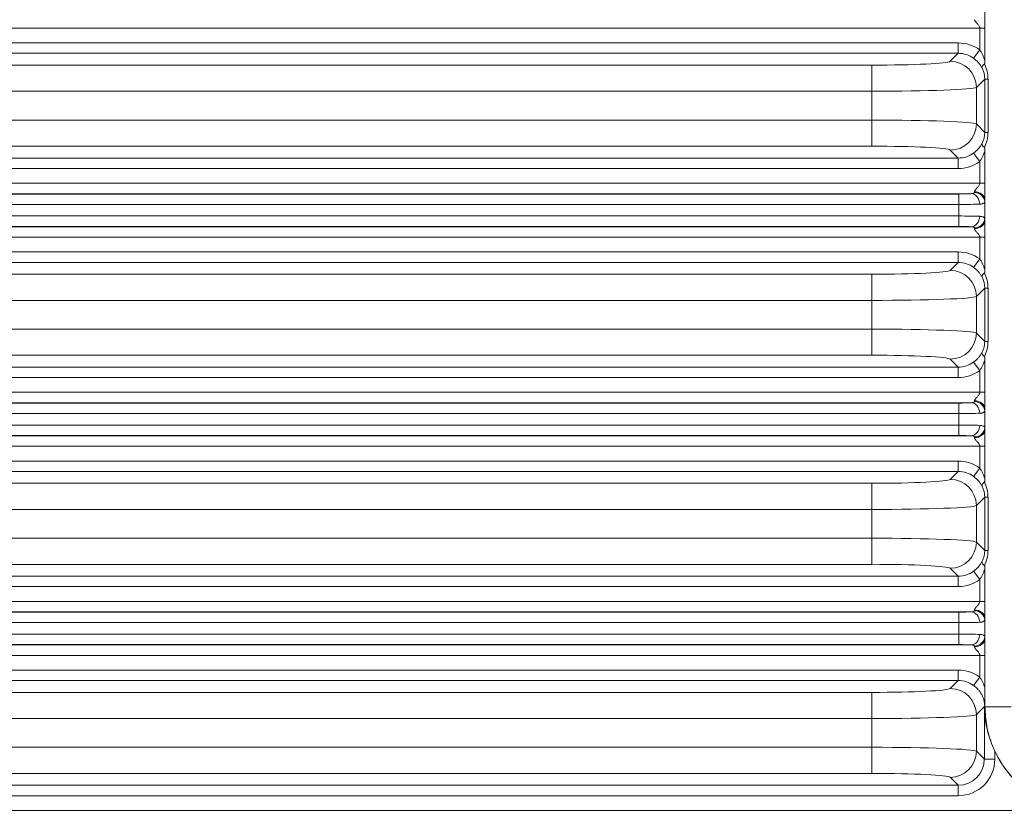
# Model space of a CAD drawing. Header units: millimetres. Extents: x 990 to 1809, y 0 to 562.
# Tile 76 of 256: x 1318 to 1337, y 327 to 342. Entities that reach past the tile are written whole.
import ezdxf

# ---------------------------------------------------------------- set-up
doc = ezdxf.new("R2010")
doc.units = ezdxf.units.MM
doc.layers.add('1', color=7, linetype='Continuous', true_color=0xffffff)

msp = doc.modelspace()

# ---------------------------------------------------------------- linework, layer by layer
at = {"layer": '1', "color": 7, "linetype": 'Continuous', "lineweight": 18}
for p, q in [((1336.896, 342.122), (1336.896, 342.445)), ((1336.797, 342.122), (1231.044, 342.122)), ((1336.797, 341.706), (1336.797, 342.122)), ((1336.797, 342.122), (1336.896, 342.122)), ((1336.896, 341.491), (1336.896, 342.122)), ((1289.961, 341.84), (1336.385, 341.84)), ((1336.385, 341.84), (1336.385, 341.64)), ((1336.797, 341.706), (1336.679, 341.545)), ((1336.385, 341.64), (1289.961, 341.64)), ((1336.232, 341.487), (1336.385, 341.64)), ((1289.895, 341.413), (1334.734, 341.413)), ((1334.734, 341.413), (1334.734, 340.914)), ((1336.892, 341.148), (1336.732, 340.988)), ((1336.954, 341.148), (1336.892, 341.148)), ((1336.892, 340.128), (1336.892, 341.148)), ((1336.954, 341.148), (1336.954, 340.128)), ((1336.732, 340.988), (1336.732, 340.288)), ((1334.734, 340.914), (1289.895, 340.914)), ((1334.734, 340.363), (1334.734, 340.914)), ((1289.818, 340.363), (1334.734, 340.363)), ((1334.734, 339.863), (1334.734, 340.363)), ((1336.732, 340.288), (1336.892, 340.128)), ((1336.954, 340.128), (1336.892, 340.128)), ((1334.734, 339.863), (1289.818, 339.863)), ((1289.211, 339.636), (1336.385, 339.636)), ((1336.385, 339.636), (1336.232, 339.789)), ((1336.385, 339.436), (1336.385, 339.636)), ((1336.797, 339.57), (1336.679, 339.731)), ((1336.896, 339.154), (1336.896, 339.785)), ((1336.385, 339.436), (1289.211, 339.436)), ((1336.797, 339.154), (1336.797, 339.57)), ((1231.044, 339.154), (1336.797, 339.154)), ((1336.896, 339.154), (1336.797, 339.154)), ((1336.896, 338.832), (1336.896, 339.154)), ((1336.634, 338.954), (1231.207, 338.954)), ((1231.447, 338.948), (1336.394, 338.948)), ((1336.394, 338.748), (1336.394, 338.948)), ((1336.394, 338.748), (1231.447, 338.748)), ((1336.394, 338.528), (1336.394, 338.748)), ((1336.893, 338.799), (1336.893, 338.477)), ((1336.896, 338.445), (1336.896, 338.832)), ((1231.447, 338.528), (1336.394, 338.528)), ((1336.394, 338.328), (1336.394, 338.528)), ((1231.207, 338.322), (1336.634, 338.322)), ((1336.394, 338.328), (1231.447, 338.328)), ((1336.896, 338.122), (1336.896, 338.445)), ((1336.797, 338.122), (1231.044, 338.122)), ((1336.797, 337.706), (1336.797, 338.122)), ((1336.797, 338.122), (1336.896, 338.122)), ((1336.896, 337.491), (1336.896, 338.122)), ((1289.211, 337.84), (1336.385, 337.84)), ((1336.385, 337.84), (1336.385, 337.64)), ((1336.385, 337.64), (1289.211, 337.64)), ((1336.232, 337.487), (1336.385, 337.64)), ((1336.797, 337.706), (1336.679, 337.545)), ((1289.818, 337.413), (1334.734, 337.413)), ((1334.734, 337.413), (1334.734, 336.914)), ((1336.892, 337.148), (1336.732, 336.988)), ((1336.732, 336.988), (1336.732, 336.288)), ((1336.954, 337.148), (1336.892, 337.148)), ((1336.892, 336.128), (1336.892, 337.148)), ((1336.954, 337.148), (1336.954, 336.128)), ((1334.734, 336.914), (1289.818, 336.914)), ((1334.734, 336.363), (1334.734, 336.914)), ((1289.895, 336.363), (1334.734, 336.363)), ((1334.734, 335.863), (1334.734, 336.363)), ((1336.732, 336.288), (1336.892, 336.128)), ((1336.954, 336.128), (1336.892, 336.128)), ((1334.734, 335.863), (1289.895, 335.863)), ((1336.385, 335.636), (1336.232, 335.789)), ((1336.797, 335.57), (1336.679, 335.731)), ((1336.896, 335.154), (1336.896, 335.785)), ((1289.961, 335.636), (1336.385, 335.636)), ((1336.385, 335.436), (1336.385, 335.636)), ((1336.797, 335.154), (1336.797, 335.57)), ((1336.385, 335.436), (1289.961, 335.436)), ((1231.044, 335.154), (1336.797, 335.154)), ((1336.896, 335.154), (1336.797, 335.154)), ((1336.896, 334.832), (1336.896, 335.154)), ((1336.634, 334.954), (1231.207, 334.954)), ((1231.447, 334.948), (1336.394, 334.948)), ((1336.394, 334.748), (1336.394, 334.948)), ((1336.394, 334.748), (1231.447, 334.748)), ((1336.394, 334.528), (1336.394, 334.748)), ((1336.893, 334.799), (1336.893, 334.477)), ((1336.896, 334.445), (1336.896, 334.832)), ((1231.447, 334.528), (1336.394, 334.528)), ((1336.394, 334.328), (1336.394, 334.528)), ((1336.896, 334.122), (1336.896, 334.445)), ((1231.207, 334.322), (1336.634, 334.322)), ((1336.394, 334.328), (1231.447, 334.328)), ((1336.797, 334.122), (1231.044, 334.122)), ((1336.797, 333.706), (1336.797, 334.122)), ((1336.797, 334.122), (1336.896, 334.122)), ((1336.896, 333.491), (1336.896, 334.122)), ((1295.138, 333.84), (1336.385, 333.84)), ((1336.385, 333.84), (1336.385, 333.64)), ((1336.385, 333.64), (1295.138, 333.64)), ((1336.232, 333.487), (1336.385, 333.64)), ((1336.797, 333.706), (1336.679, 333.545)), ((1295.745, 333.413), (1334.734, 333.413)), ((1334.734, 333.413), (1334.734, 332.914)), ((1336.892, 333.148), (1336.732, 332.988)), ((1336.954, 333.148), (1336.892, 333.148)), ((1336.892, 332.128), (1336.892, 333.148)), ((1336.954, 333.148), (1336.954, 332.128)), ((1334.734, 332.914), (1295.745, 332.914)), ((1334.734, 332.363), (1334.734, 332.914)), ((1336.732, 332.988), (1336.732, 332.288)), ((1295.822, 332.363), (1334.734, 332.363)), ((1334.734, 331.863), (1334.734, 332.363)), ((1336.732, 332.288), (1336.892, 332.128)), ((1336.954, 332.128), (1336.892, 332.128)), ((1334.734, 331.863), (1295.822, 331.863)), ((1336.385, 331.636), (1336.232, 331.789)), ((1336.797, 331.57), (1336.679, 331.731)), ((1336.896, 331.154), (1336.896, 331.785)), ((1295.888, 331.636), (1336.385, 331.636)), ((1336.385, 331.436), (1336.385, 331.636)), ((1336.797, 331.154), (1336.797, 331.57)), ((1336.385, 331.436), (1295.888, 331.436)), ((1231.044, 331.154), (1336.797, 331.154)), ((1336.896, 331.154), (1336.797, 331.154)), ((1336.896, 330.832), (1336.896, 331.154)), ((1336.634, 330.954), (1231.207, 330.954)), ((1231.447, 330.948), (1336.394, 330.948)), ((1336.394, 330.748), (1336.394, 330.948)), ((1336.893, 330.799), (1336.893, 330.477)), ((1336.896, 330.445), (1336.896, 330.832)), ((1336.394, 330.748), (1231.447, 330.748)), ((1336.394, 330.528), (1336.394, 330.748)), ((1231.447, 330.528), (1336.394, 330.528)), ((1336.394, 330.328), (1336.394, 330.528)), ((1336.896, 330.122), (1336.896, 330.445)), ((1231.207, 330.322), (1336.634, 330.322)), ((1336.394, 330.328), (1231.447, 330.328)), ((1336.797, 330.122), (1231.044, 330.122)), ((1336.797, 329.706), (1336.797, 330.122)), ((1336.797, 330.122), (1336.896, 330.122)), ((1336.896, 329.491), (1336.896, 330.122)), ((1301.065, 329.84), (1336.385, 329.84)), ((1336.385, 329.84), (1336.385, 329.64)), ((1336.385, 329.64), (1301.065, 329.64)), ((1336.232, 329.487), (1336.385, 329.64)), ((1336.797, 329.706), (1336.679, 329.545)), ((1336.896, 329.138), (1336.896, 329.491)), ((1301.673, 329.413), (1334.734, 329.413)), ((1334.734, 329.413), (1334.734, 328.914)), ((1336.891, 329.148), (1336.732, 328.988)), ((1336.884, 328.135), (1336.884, 329.138)), ((1336.884, 329.138), (1336.896, 329.138)), ((1334.734, 328.914), (1301.673, 328.914)), ((1334.734, 328.363), (1334.734, 328.914)), ((1336.732, 328.988), (1336.732, 328.288)), ((1301.749, 328.363), (1334.734, 328.363)), ((1334.734, 327.863), (1334.734, 328.363)), ((1336.732, 328.288), (1336.884, 328.135)), ((1337.084, 328.135), (1336.884, 328.135)), ((1337.084, 328.288), (1337.084, 328.135)), ((1334.734, 327.863), (1301.749, 327.863)), ((1336.385, 327.636), (1336.232, 327.789)), ((1301.815, 327.636), (1336.385, 327.636)), ((1336.385, 327.436), (1336.385, 327.636)), ((1336.385, 327.436), (1301.815, 327.436)), ((1229.197, 327.154), (1338.644, 327.154))]:
    msp.add_line(p, q, dxfattribs=at)
for centre, major_axis, ratio, start_param, end_param in [((1336.383, 341.139), (0.496, 0.496), 0.997265, 0.155592, 0.784029), ((1336.383, 341.139), (0.355, 0.355), 0.99509, 0.155592, 0.784029), ((1334.734, 341.492), (1.5, 0), 0.052408, 4.712389, 6.230825), ((1336.232, 340.988), (-0.354, 0.354), 0.997265, 3.92836, 5.496418), ((1336.354, 341.109), (0.498, 0.227), 0.901864, 5.892554, 6.339495), ((1336.216, 341.109), (0.682, 0.303), 0.928627, 5.891171, 6.325819), ((1334.734, 340.992), (2, 0), 0.039306, 4.712389, 6.230825), ((1334.734, 340.284), (2, 0), 0.039306, 0.05236, 1.570796), ((1336.232, 340.288), (-0.354, -0.354), 0.997265, 0.786768, 2.354825), ((1336.354, 340.167), (-0.498, 0.227), 0.901864, 3.085283, 3.532224), ((1336.216, 340.167), (-0.682, 0.303), 0.928627, 3.098958, 3.533607), ((1334.734, 339.785), (1.5, 0), 0.052408, 0.05236, 1.570796), ((1336.383, 340.137), (-0.355, 0.355), 0.99509, 2.357564, 2.986001), ((1336.383, 340.137), (0.496, -0.496), 0.997265, 5.499157, 6.127593), ((1336.394, 338.964), (0.3, 0), 0.052408, 4.712389, 5.643572), ((1336.634, 338.755), (0.014, -0.2), 0.801618, 1.514385, 3.053938), ((1336.684, 339.154), (0, 0.2), 0.104816, 3.62043, 3.77462), ((1336.693, 338.799), (0.199, -0.02), 0.886572, 0.11338, 1.66006), ((1336.696, 338.832), (0.199, -0.014), 0.805522, 0.088436, 1.628266), ((1336.394, 338.764), (0.5, 0), 0.031445, 4.712389, 5.643572), ((1336.883, 339.154), (0, 0.4), 0.052408, 3.62043, 3.77462), ((1336.394, 338.512), (0.5, 0), 0.031445, 0.639614, 1.570796), ((1336.634, 338.522), (-0.014, -0.2), 0.801618, 0.087654, 1.627207), ((1336.394, 338.312), (0.3, 0), 0.052408, 0.639614, 1.570796), ((1336.693, 338.477), (-0.199, -0.02), 0.886572, 1.481533, 3.028213), ((1336.684, 338.122), (0, 0.2), 0.104816, 5.650158, 5.804347), ((1336.696, 338.445), (-0.199, -0.014), 0.805522, 1.513327, 3.053157), ((1336.883, 338.122), (0, 0.4), 0.052408, 5.650158, 5.804347), ((1336.383, 337.139), (0.496, 0.496), 0.997265, 0.155592, 0.784029), ((1336.383, 337.139), (0.355, 0.355), 0.99509, 0.155592, 0.784029), ((1334.734, 337.492), (1.5, 0), 0.052408, 4.712389, 6.230825), ((1336.232, 336.988), (-0.354, 0.354), 0.997265, 3.92836, 5.496418), ((1336.354, 337.109), (0.498, 0.227), 0.901864, 5.892554, 6.339495), ((1336.216, 337.109), (0.682, 0.303), 0.928627, 5.891171, 6.325819), ((1334.734, 336.992), (2, 0), 0.039306, 4.712389, 6.230825), ((1334.734, 336.284), (2, 0), 0.039306, 0.05236, 1.570796), ((1336.232, 336.288), (-0.354, -0.354), 0.997265, 0.786768, 2.354825), ((1336.354, 336.167), (-0.498, 0.227), 0.901864, 3.085283, 3.532224), ((1336.216, 336.167), (-0.682, 0.303), 0.928627, 3.098958, 3.533607), ((1334.734, 335.785), (1.5, 0), 0.052408, 0.05236, 1.570796), ((1336.383, 336.137), (-0.355, 0.355), 0.99509, 2.357564, 2.986001), ((1336.383, 336.137), (0.496, -0.496), 0.997265, 5.499157, 6.127593), ((1336.394, 334.964), (0.3, 0), 0.052408, 4.712389, 5.643572), ((1336.634, 334.755), (0.014, -0.2), 0.801618, 1.514385, 3.053938), ((1336.684, 335.154), (0, 0.2), 0.104816, 3.62043, 3.77462), ((1336.693, 334.799), (0.199, -0.02), 0.886572, 0.11338, 1.66006), ((1336.696, 334.832), (0.199, -0.014), 0.805522, 0.088436, 1.628266), ((1336.394, 334.764), (0.5, 0), 0.031445, 4.712389, 5.643572), ((1336.883, 335.154), (0, 0.4), 0.052408, 3.62043, 3.77462), ((1336.394, 334.512), (0.5, 0), 0.031445, 0.639614, 1.570796), ((1336.634, 334.522), (-0.014, -0.2), 0.801618, 0.087654, 1.627207), ((1336.693, 334.477), (-0.199, -0.02), 0.886572, 1.481533, 3.028213), ((1336.696, 334.445), (-0.199, -0.014), 0.805522, 1.513327, 3.053157), ((1336.883, 334.122), (0, 0.4), 0.052408, 5.650158, 5.804347), ((1336.394, 334.312), (0.3, 0), 0.052408, 0.639614, 1.570796), ((1336.684, 334.122), (0, 0.2), 0.104816, 5.650158, 5.804347), ((1336.383, 333.139), (0.496, 0.496), 0.997265, 0.155592, 0.784029), ((1336.383, 333.139), (0.355, 0.355), 0.99509, 0.155592, 0.784029), ((1334.734, 333.492), (1.5, 0), 0.052408, 4.712389, 6.230825), ((1336.232, 332.988), (-0.354, 0.354), 0.997265, 3.92836, 5.496418), ((1336.216, 333.109), (0.682, 0.303), 0.928627, 5.891171, 6.325819), ((1336.354, 333.109), (0.498, 0.227), 0.901864, 5.892554, 6.339495), ((1334.734, 332.992), (2, 0), 0.039306, 4.712389, 6.230825), ((1334.734, 332.284), (2, 0), 0.039306, 0.05236, 1.570796), ((1336.232, 332.288), (-0.354, -0.354), 0.997265, 0.786768, 2.354825), ((1336.354, 332.167), (-0.498, 0.227), 0.901864, 3.085283, 3.532224), ((1336.216, 332.167), (-0.682, 0.303), 0.928627, 3.098958, 3.533607), ((1334.734, 331.785), (1.5, 0), 0.052408, 0.05236, 1.570796), ((1336.383, 332.137), (-0.355, 0.355), 0.99509, 2.357564, 2.986001), ((1336.383, 332.137), (0.496, -0.496), 0.997265, 5.499157, 6.127593), ((1336.394, 330.964), (0.3, 0), 0.052408, 4.712389, 5.643572), ((1336.634, 330.755), (0.014, -0.2), 0.801618, 1.514385, 3.053938), ((1336.684, 331.154), (0, 0.2), 0.104816, 3.62043, 3.77462), ((1336.693, 330.799), (0.199, -0.02), 0.886572, 0.11338, 1.66006), ((1336.696, 330.832), (0.199, -0.014), 0.805522, 0.088436, 1.628266), ((1336.883, 331.154), (0, 0.4), 0.052408, 3.620431, 3.77462), ((1336.394, 330.764), (0.5, 0), 0.031445, 4.712389, 5.643572), ((1336.394, 330.512), (0.5, 0), 0.031445, 0.639614, 1.570796), ((1336.634, 330.522), (-0.014, -0.2), 0.801618, 0.087654, 1.627207), ((1336.693, 330.477), (-0.199, -0.02), 0.886572, 1.481533, 3.028213), ((1336.696, 330.445), (-0.199, -0.014), 0.805522, 1.513327, 3.053157), ((1336.883, 330.122), (0, 0.4), 0.052408, 5.650158, 5.804347), ((1336.394, 330.312), (0.3, 0), 0.052408, 0.639614, 1.570796), ((1336.684, 330.122), (0, 0.2), 0.104816, 5.650158, 5.804347), ((1336.383, 329.139), (0.496, 0.496), 0.997265, 0.155592, 0.784029), ((1336.383, 329.139), (0.355, 0.355), 0.99509, 0.155592, 0.784029), ((1334.734, 329.492), (1.5, 0), 0.052408, 4.712389, 6.230825), ((1336.232, 328.988), (-0.354, 0.354), 0.997265, 3.92836, 5.496418), ((1334.734, 328.992), (2, 0), 0.039306, 4.712389, 6.230825), ((1334.734, 328.284), (2, 0), 0.039306, 0.05236, 1.570796), ((1336.232, 328.288), (-0.354, -0.354), 0.997265, 0.786768, 2.354825), ((1336.383, 328.137), (0.496, -0.496), 0.997265, 5.499157, 7.067214), ((1336.383, 328.137), (-0.355, 0.355), 0.99509, 2.357564, 3.925621), ((1338.897, 329.138), (2.003, 0), 0.99863, 3.58046, 4.585826), ((1334.734, 327.785), (1.5, 0), 0.052408, 0.05236, 1.570796)]:
    msp.add_ellipse(centre, major_axis=major_axis, ratio=ratio, start_param=start_param, end_param=end_param, dxfattribs=at)
for points, knots in [([(1336.797, 342.122), (1336.797, 342.127), (1336.796, 342.131), (1336.794, 342.14), (1336.793, 342.144), (1336.787, 342.157), (1336.783, 342.164), (1336.773, 342.179), (1336.767, 342.186), (1336.756, 342.199), (1336.751, 342.205), (1336.739, 342.218), (1336.734, 342.224), (1336.724, 342.237), (1336.719, 342.243), (1336.71, 342.255), (1336.705, 342.26), (1336.699, 342.272), (1336.697, 342.278), (1336.696, 342.283)], [0, 0, 0, 0, 0.0625, 0.0625, 0.125, 0.125, 0.25, 0.25, 0.375, 0.375, 0.5, 0.5, 0.625, 0.625, 0.75, 0.75, 0.875, 0.875, 1, 1, 1, 1]), ([(1336.797, 341.706), (1336.808, 341.689), (1336.818, 341.672), (1336.838, 341.638), (1336.846, 341.62), (1336.863, 341.584), (1336.87, 341.566), (1336.884, 341.529), (1336.89, 341.51), (1336.896, 341.491)], [0, 0, 0, 0, 0.25, 0.25, 0.5, 0.5, 0.75, 0.75, 1, 1, 1, 1]), ([(1336.839, 341.361), (1336.83, 341.378), (1336.82, 341.395), (1336.803, 341.42), (1336.797, 341.428), (1336.785, 341.444), (1336.779, 341.452), (1336.759, 341.475), (1336.744, 341.49), (1336.721, 341.511), (1336.713, 341.518), (1336.697, 341.532), (1336.688, 341.538), (1336.679, 341.545)], [0, 0, 0, 0, 0.25, 0.25, 0.375, 0.375, 0.5, 0.5, 0.75, 0.75, 0.875, 0.875, 1, 1, 1, 1]), ([(1336.885, 341.44), (1336.876, 341.432), (1336.869, 341.424), (1336.86, 341.413), (1336.857, 341.41), (1336.851, 341.403), (1336.849, 341.399), (1336.843, 341.389), (1336.84, 341.383), (1336.838, 341.374), (1336.838, 341.371), (1336.838, 341.367), (1336.838, 341.366), (1336.838, 341.363), (1336.839, 341.362), (1336.839, 341.361)], [0, 0, 0, 0, 0.25, 0.25, 0.375, 0.375, 0.5, 0.5, 0.75, 0.75, 0.875, 0.875, 0.9375, 0.9375, 1, 1, 1, 1]), ([(1336.896, 341.491), (1336.896, 341.486), (1336.896, 341.482), (1336.895, 341.473), (1336.895, 341.468), (1336.894, 341.459), (1336.893, 341.454), (1336.891, 341.448), (1336.89, 341.446), (1336.888, 341.442), (1336.886, 341.441), (1336.885, 341.44)], [0, 0, 0, 0, 0.25, 0.25, 0.5, 0.5, 0.75, 0.75, 0.875, 0.875, 1, 1, 1, 1]), ([(1336.679, 339.731), (1336.697, 339.744), (1336.713, 339.758), (1336.744, 339.786), (1336.758, 339.801), (1336.785, 339.832), (1336.798, 339.848), (1336.82, 339.881), (1336.83, 339.898), (1336.839, 339.915)], [0, 0, 0, 0, 0.25, 0.25, 0.5, 0.5, 0.75, 0.75, 1, 1, 1, 1]), ([(1336.885, 339.837), (1336.876, 339.844), (1336.869, 339.852), (1336.859, 339.863), (1336.857, 339.866), (1336.851, 339.873), (1336.849, 339.877), (1336.843, 339.887), (1336.84, 339.893), (1336.838, 339.905), (1336.838, 339.911), (1336.839, 339.915)], [0, 0, 0, 0, 0.25, 0.25, 0.375, 0.375, 0.5, 0.5, 0.75, 0.75, 1, 1, 1, 1]), ([(1336.885, 339.837), (1336.888, 339.834), (1336.89, 339.83), (1336.893, 339.822), (1336.894, 339.817), (1336.895, 339.804), (1336.896, 339.794), (1336.896, 339.785)], [0, 0, 0, 0, 0.25, 0.25, 0.5, 0.5, 1, 1, 1, 1]), ([(1336.896, 339.785), (1336.89, 339.766), (1336.884, 339.748), (1336.87, 339.711), (1336.863, 339.692), (1336.846, 339.656), (1336.838, 339.638), (1336.818, 339.604), (1336.808, 339.587), (1336.797, 339.57)], [0, 0, 0, 0, 0.25, 0.25, 0.5, 0.5, 0.75, 0.75, 1, 1, 1, 1]), ([(1336.696, 338.993), (1336.697, 338.998), (1336.699, 339.004), (1336.705, 339.016), (1336.71, 339.022), (1336.719, 339.034), (1336.723, 339.04), (1336.734, 339.052), (1336.739, 339.058), (1336.751, 339.071), (1336.756, 339.077), (1336.767, 339.091), (1336.773, 339.097), (1336.783, 339.112), (1336.787, 339.12), (1336.794, 339.136), (1336.797, 339.145), (1336.797, 339.154)], [0, 0, 0, 0, 0.125, 0.125, 0.25, 0.25, 0.375, 0.375, 0.5, 0.5, 0.625, 0.625, 0.75, 0.75, 0.875, 0.875, 1, 1, 1, 1]), ([(1336.634, 338.954), (1336.642, 338.955), (1336.649, 338.955), (1336.662, 338.957), (1336.668, 338.958), (1336.679, 338.961), (1336.683, 338.963), (1336.69, 338.969), (1336.692, 338.972), (1336.693, 338.977)], [0, 0, 0, 0, 0.25, 0.25, 0.5, 0.5, 0.75, 0.75, 1, 1, 1, 1]), ([(1336.893, 338.799), (1336.892, 338.795), (1336.891, 338.792), (1336.888, 338.786), (1336.886, 338.783), (1336.879, 338.775), (1336.873, 338.77), (1336.86, 338.765), (1336.856, 338.763), (1336.846, 338.761), (1336.84, 338.759), (1336.823, 338.756), (1336.81, 338.755), (1336.795, 338.755)], [0, 0, 0, 0, 0.125, 0.125, 0.25, 0.25, 0.5, 0.5, 0.625, 0.625, 0.75, 0.75, 1, 1, 1, 1]), ([(1336.795, 338.522), (1336.802, 338.521), (1336.809, 338.521), (1336.823, 338.52), (1336.829, 338.519), (1336.846, 338.516), (1336.856, 338.513), (1336.869, 338.508), (1336.872, 338.506), (1336.879, 338.501), (1336.882, 338.499), (1336.889, 338.491), (1336.892, 338.485), (1336.893, 338.477)], [0, 0, 0, 0, 0.125, 0.125, 0.25, 0.25, 0.5, 0.5, 0.625, 0.625, 0.75, 0.75, 1, 1, 1, 1]), ([(1336.693, 338.3), (1336.692, 338.304), (1336.69, 338.307), (1336.683, 338.313), (1336.679, 338.315), (1336.668, 338.318), (1336.662, 338.32), (1336.649, 338.321), (1336.642, 338.322), (1336.634, 338.322)], [0, 0, 0, 0, 0.25, 0.25, 0.5, 0.5, 0.75, 0.75, 1, 1, 1, 1]), ([(1336.797, 338.122), (1336.797, 338.127), (1336.796, 338.131), (1336.794, 338.14), (1336.793, 338.144), (1336.787, 338.157), (1336.783, 338.164), (1336.773, 338.179), (1336.767, 338.186), (1336.756, 338.199), (1336.751, 338.205), (1336.739, 338.218), (1336.734, 338.224), (1336.724, 338.237), (1336.719, 338.243), (1336.71, 338.255), (1336.705, 338.26), (1336.699, 338.272), (1336.697, 338.278), (1336.696, 338.283)], [0, 0, 0, 0, 0.0625, 0.0625, 0.125, 0.125, 0.25, 0.25, 0.375, 0.375, 0.5, 0.5, 0.625, 0.625, 0.75, 0.75, 0.875, 0.875, 1, 1, 1, 1]), ([(1336.839, 337.361), (1336.83, 337.378), (1336.82, 337.395), (1336.803, 337.42), (1336.797, 337.428), (1336.785, 337.444), (1336.779, 337.452), (1336.759, 337.475), (1336.744, 337.49), (1336.721, 337.511), (1336.713, 337.518), (1336.697, 337.532), (1336.688, 337.538), (1336.679, 337.545)], [0, 0, 0, 0, 0.25, 0.25, 0.375, 0.375, 0.5, 0.5, 0.75, 0.75, 0.875, 0.875, 1, 1, 1, 1]), ([(1336.797, 337.706), (1336.808, 337.689), (1336.818, 337.672), (1336.838, 337.638), (1336.846, 337.62), (1336.863, 337.584), (1336.87, 337.566), (1336.884, 337.529), (1336.89, 337.51), (1336.896, 337.491)], [0, 0, 0, 0, 0.25, 0.25, 0.5, 0.5, 0.75, 0.75, 1, 1, 1, 1]), ([(1336.885, 337.44), (1336.876, 337.432), (1336.869, 337.424), (1336.86, 337.413), (1336.857, 337.41), (1336.851, 337.403), (1336.849, 337.399), (1336.843, 337.389), (1336.84, 337.383), (1336.838, 337.374), (1336.838, 337.371), (1336.838, 337.367), (1336.838, 337.366), (1336.838, 337.363), (1336.839, 337.362), (1336.839, 337.361)], [0, 0, 0, 0, 0.25, 0.25, 0.375, 0.375, 0.5, 0.5, 0.75, 0.75, 0.875, 0.875, 0.9375, 0.9375, 1, 1, 1, 1]), ([(1336.896, 337.491), (1336.896, 337.486), (1336.896, 337.482), (1336.895, 337.473), (1336.895, 337.468), (1336.894, 337.459), (1336.893, 337.454), (1336.891, 337.448), (1336.89, 337.446), (1336.888, 337.442), (1336.886, 337.441), (1336.885, 337.44)], [0, 0, 0, 0, 0.25, 0.25, 0.5, 0.5, 0.75, 0.75, 0.875, 0.875, 1, 1, 1, 1]), ([(1336.679, 335.731), (1336.697, 335.744), (1336.713, 335.758), (1336.744, 335.786), (1336.758, 335.801), (1336.785, 335.832), (1336.798, 335.848), (1336.82, 335.881), (1336.83, 335.898), (1336.839, 335.915)], [0, 0, 0, 0, 0.25, 0.25, 0.5, 0.5, 0.75, 0.75, 1, 1, 1, 1]), ([(1336.885, 335.837), (1336.876, 335.844), (1336.869, 335.852), (1336.859, 335.863), (1336.857, 335.866), (1336.851, 335.873), (1336.849, 335.877), (1336.843, 335.887), (1336.84, 335.893), (1336.838, 335.905), (1336.838, 335.911), (1336.839, 335.915)], [0, 0, 0, 0, 0.25, 0.25, 0.375, 0.375, 0.5, 0.5, 0.75, 0.75, 1, 1, 1, 1]), ([(1336.896, 335.785), (1336.89, 335.766), (1336.884, 335.748), (1336.87, 335.711), (1336.863, 335.692), (1336.846, 335.656), (1336.838, 335.638), (1336.818, 335.604), (1336.808, 335.587), (1336.797, 335.57)], [0, 0, 0, 0, 0.25, 0.25, 0.5, 0.5, 0.75, 0.75, 1, 1, 1, 1]), ([(1336.885, 335.837), (1336.888, 335.834), (1336.89, 335.83), (1336.893, 335.822), (1336.894, 335.817), (1336.895, 335.804), (1336.896, 335.794), (1336.896, 335.785)], [0, 0, 0, 0, 0.25, 0.25, 0.5, 0.5, 1, 1, 1, 1]), ([(1336.696, 334.993), (1336.697, 334.998), (1336.699, 335.004), (1336.705, 335.016), (1336.71, 335.022), (1336.719, 335.034), (1336.723, 335.04), (1336.734, 335.052), (1336.739, 335.058), (1336.751, 335.071), (1336.756, 335.077), (1336.767, 335.091), (1336.773, 335.097), (1336.783, 335.112), (1336.787, 335.12), (1336.794, 335.136), (1336.797, 335.145), (1336.797, 335.154)], [0, 0, 0, 0, 0.125, 0.125, 0.25, 0.25, 0.375, 0.375, 0.5, 0.5, 0.625, 0.625, 0.75, 0.75, 0.875, 0.875, 1, 1, 1, 1]), ([(1336.634, 334.954), (1336.642, 334.955), (1336.649, 334.955), (1336.662, 334.957), (1336.668, 334.958), (1336.679, 334.961), (1336.683, 334.963), (1336.69, 334.969), (1336.692, 334.972), (1336.693, 334.977)], [0, 0, 0, 0, 0.25, 0.25, 0.5, 0.5, 0.75, 0.75, 1, 1, 1, 1]), ([(1336.893, 334.799), (1336.892, 334.795), (1336.891, 334.792), (1336.888, 334.786), (1336.886, 334.783), (1336.879, 334.775), (1336.873, 334.77), (1336.86, 334.765), (1336.856, 334.763), (1336.846, 334.761), (1336.84, 334.759), (1336.823, 334.756), (1336.81, 334.755), (1336.795, 334.755)], [0, 0, 0, 0, 0.125, 0.125, 0.25, 0.25, 0.5, 0.5, 0.625, 0.625, 0.75, 0.75, 1, 1, 1, 1]), ([(1336.795, 334.522), (1336.802, 334.521), (1336.809, 334.521), (1336.823, 334.52), (1336.829, 334.519), (1336.846, 334.516), (1336.856, 334.513), (1336.869, 334.508), (1336.872, 334.506), (1336.879, 334.501), (1336.882, 334.499), (1336.889, 334.491), (1336.892, 334.485), (1336.893, 334.477)], [0, 0, 0, 0, 0.125, 0.125, 0.25, 0.25, 0.5, 0.5, 0.625, 0.625, 0.75, 0.75, 1, 1, 1, 1]), ([(1336.693, 334.3), (1336.692, 334.304), (1336.69, 334.307), (1336.683, 334.313), (1336.679, 334.315), (1336.668, 334.318), (1336.662, 334.32), (1336.649, 334.321), (1336.642, 334.322), (1336.634, 334.322)], [0, 0, 0, 0, 0.25, 0.25, 0.5, 0.5, 0.75, 0.75, 1, 1, 1, 1]), ([(1336.797, 334.122), (1336.797, 334.127), (1336.796, 334.131), (1336.794, 334.14), (1336.793, 334.144), (1336.787, 334.157), (1336.783, 334.164), (1336.773, 334.179), (1336.767, 334.186), (1336.756, 334.199), (1336.751, 334.205), (1336.739, 334.218), (1336.734, 334.224), (1336.724, 334.237), (1336.719, 334.243), (1336.71, 334.255), (1336.705, 334.26), (1336.699, 334.272), (1336.697, 334.278), (1336.696, 334.283)], [0, 0, 0, 0, 0.0625, 0.0625, 0.125, 0.125, 0.25, 0.25, 0.375, 0.375, 0.5, 0.5, 0.625, 0.625, 0.75, 0.75, 0.875, 0.875, 1, 1, 1, 1]), ([(1336.797, 333.706), (1336.808, 333.689), (1336.818, 333.672), (1336.838, 333.638), (1336.846, 333.62), (1336.863, 333.584), (1336.87, 333.566), (1336.884, 333.529), (1336.89, 333.51), (1336.896, 333.491)], [0, 0, 0, 0, 0.25, 0.25, 0.5, 0.5, 0.75, 0.75, 1, 1, 1, 1]), ([(1336.839, 333.361), (1336.83, 333.378), (1336.82, 333.395), (1336.803, 333.42), (1336.797, 333.428), (1336.785, 333.444), (1336.779, 333.452), (1336.759, 333.475), (1336.744, 333.49), (1336.721, 333.511), (1336.713, 333.518), (1336.697, 333.532), (1336.688, 333.538), (1336.679, 333.545)], [0, 0, 0, 0, 0.25, 0.25, 0.375, 0.375, 0.5, 0.5, 0.75, 0.75, 0.875, 0.875, 1, 1, 1, 1]), ([(1336.885, 333.44), (1336.876, 333.432), (1336.869, 333.424), (1336.86, 333.413), (1336.857, 333.41), (1336.851, 333.403), (1336.849, 333.399), (1336.843, 333.389), (1336.84, 333.383), (1336.838, 333.374), (1336.838, 333.371), (1336.838, 333.367), (1336.838, 333.366), (1336.838, 333.363), (1336.839, 333.362), (1336.839, 333.361)], [0, 0, 0, 0, 0.25, 0.25, 0.375, 0.375, 0.5, 0.5, 0.75, 0.75, 0.875, 0.875, 0.9375, 0.9375, 1, 1, 1, 1]), ([(1336.896, 333.491), (1336.896, 333.486), (1336.896, 333.482), (1336.895, 333.473), (1336.895, 333.468), (1336.894, 333.459), (1336.893, 333.454), (1336.891, 333.448), (1336.89, 333.446), (1336.888, 333.442), (1336.886, 333.441), (1336.885, 333.44)], [0, 0, 0, 0, 0.25, 0.25, 0.5, 0.5, 0.75, 0.75, 0.875, 0.875, 1, 1, 1, 1]), ([(1336.679, 331.731), (1336.697, 331.744), (1336.713, 331.758), (1336.744, 331.786), (1336.758, 331.801), (1336.785, 331.832), (1336.798, 331.848), (1336.82, 331.881), (1336.83, 331.898), (1336.839, 331.915)], [0, 0, 0, 0, 0.25, 0.25, 0.5, 0.5, 0.75, 0.75, 1, 1, 1, 1]), ([(1336.885, 331.837), (1336.876, 331.844), (1336.869, 331.852), (1336.859, 331.863), (1336.857, 331.866), (1336.851, 331.873), (1336.849, 331.877), (1336.843, 331.887), (1336.84, 331.893), (1336.838, 331.905), (1336.838, 331.911), (1336.839, 331.915)], [0, 0, 0, 0, 0.25, 0.25, 0.375, 0.375, 0.5, 0.5, 0.75, 0.75, 1, 1, 1, 1]), ([(1336.896, 331.785), (1336.89, 331.766), (1336.884, 331.748), (1336.87, 331.711), (1336.863, 331.692), (1336.846, 331.656), (1336.838, 331.638), (1336.818, 331.604), (1336.808, 331.587), (1336.797, 331.57)], [0, 0, 0, 0, 0.25, 0.25, 0.5, 0.5, 0.75, 0.75, 1, 1, 1, 1]), ([(1336.885, 331.837), (1336.888, 331.834), (1336.89, 331.83), (1336.893, 331.822), (1336.894, 331.817), (1336.895, 331.804), (1336.896, 331.794), (1336.896, 331.785)], [0, 0, 0, 0, 0.25, 0.25, 0.5, 0.5, 1, 1, 1, 1]), ([(1336.696, 330.993), (1336.697, 330.998), (1336.699, 331.004), (1336.705, 331.016), (1336.71, 331.022), (1336.719, 331.034), (1336.723, 331.04), (1336.734, 331.052), (1336.739, 331.058), (1336.751, 331.071), (1336.756, 331.077), (1336.767, 331.091), (1336.773, 331.097), (1336.783, 331.112), (1336.787, 331.12), (1336.794, 331.136), (1336.797, 331.145), (1336.797, 331.154)], [0, 0, 0, 0, 0.125, 0.125, 0.25, 0.25, 0.375, 0.375, 0.5, 0.5, 0.625, 0.625, 0.75, 0.75, 0.875, 0.875, 1, 1, 1, 1]), ([(1336.634, 330.954), (1336.642, 330.955), (1336.649, 330.955), (1336.662, 330.957), (1336.668, 330.958), (1336.679, 330.961), (1336.683, 330.963), (1336.69, 330.969), (1336.692, 330.972), (1336.693, 330.977)], [0, 0, 0, 0, 0.25, 0.25, 0.5, 0.5, 0.75, 0.75, 1, 1, 1, 1]), ([(1336.893, 330.799), (1336.892, 330.795), (1336.891, 330.792), (1336.888, 330.786), (1336.886, 330.783), (1336.879, 330.775), (1336.873, 330.77), (1336.86, 330.765), (1336.856, 330.763), (1336.846, 330.761), (1336.84, 330.759), (1336.823, 330.756), (1336.81, 330.755), (1336.795, 330.755)], [0, 0, 0, 0, 0.125, 0.125, 0.25, 0.25, 0.5, 0.5, 0.625, 0.625, 0.75, 0.75, 1, 1, 1, 1]), ([(1336.795, 330.522), (1336.802, 330.521), (1336.809, 330.521), (1336.823, 330.52), (1336.829, 330.519), (1336.846, 330.516), (1336.856, 330.513), (1336.869, 330.508), (1336.872, 330.506), (1336.879, 330.501), (1336.882, 330.499), (1336.889, 330.491), (1336.892, 330.485), (1336.893, 330.477)], [0, 0, 0, 0, 0.125, 0.125, 0.25, 0.25, 0.5, 0.5, 0.625, 0.625, 0.75, 0.75, 1, 1, 1, 1]), ([(1336.693, 330.3), (1336.692, 330.304), (1336.69, 330.307), (1336.683, 330.313), (1336.679, 330.315), (1336.668, 330.318), (1336.662, 330.32), (1336.649, 330.321), (1336.642, 330.322), (1336.634, 330.322)], [0, 0, 0, 0, 0.25, 0.25, 0.5, 0.5, 0.75, 0.75, 1, 1, 1, 1]), ([(1336.797, 330.122), (1336.797, 330.127), (1336.796, 330.131), (1336.794, 330.14), (1336.793, 330.144), (1336.787, 330.157), (1336.783, 330.164), (1336.773, 330.179), (1336.767, 330.186), (1336.756, 330.199), (1336.751, 330.205), (1336.739, 330.218), (1336.734, 330.224), (1336.724, 330.237), (1336.719, 330.243), (1336.71, 330.255), (1336.705, 330.26), (1336.699, 330.272), (1336.697, 330.278), (1336.696, 330.283)], [0, 0, 0, 0, 0.0625, 0.0625, 0.125, 0.125, 0.25, 0.25, 0.375, 0.375, 0.5, 0.5, 0.625, 0.625, 0.75, 0.75, 0.875, 0.875, 1, 1, 1, 1]), ([(1336.797, 329.706), (1336.808, 329.689), (1336.818, 329.672), (1336.838, 329.638), (1336.846, 329.62), (1336.863, 329.584), (1336.87, 329.566), (1336.884, 329.529), (1336.89, 329.51), (1336.896, 329.491)], [0, 0, 0, 0, 0.25, 0.25, 0.5, 0.5, 0.75, 0.75, 1, 1, 1, 1]), ([(1336.891, 329.148), (1336.891, 329.168), (1336.89, 329.189), (1336.884, 329.228), (1336.881, 329.247), (1336.871, 329.285), (1336.865, 329.303), (1336.85, 329.338), (1336.842, 329.355), (1336.824, 329.388), (1336.815, 329.403), (1336.793, 329.434), (1336.781, 329.45), (1336.755, 329.479), (1336.741, 329.493), (1336.712, 329.52), (1336.696, 329.533), (1336.679, 329.545)], [0, 0, 0, 0, 0.125, 0.125, 0.25, 0.25, 0.375, 0.375, 0.5, 0.5, 0.625, 0.625, 0.75, 0.75, 0.875, 0.875, 1, 1, 1, 1]), ([(1336.896, 329.491), (1336.896, 329.461), (1336.896, 329.431), (1336.895, 329.372), (1336.895, 329.343), (1336.894, 329.299), (1336.894, 329.285), (1336.894, 329.256), (1336.894, 329.242), (1336.893, 329.214), (1336.893, 329.2), (1336.892, 329.18), (1336.892, 329.174), (1336.892, 329.16), (1336.891, 329.154), (1336.891, 329.148)], [0, 0, 0, 0, 0.25, 0.25, 0.5, 0.5, 0.625, 0.625, 0.75, 0.75, 0.875, 0.875, 0.9375, 0.9375, 1, 1, 1, 1]), ([(1336.884, 329.138), (1336.885, 329.12), (1336.885, 329.102), (1336.887, 329.066), (1336.888, 329.048), (1336.892, 328.994), (1336.895, 328.959), (1336.908, 328.851), (1336.921, 328.78), (1336.946, 328.673), (1336.955, 328.637), (1336.976, 328.567), (1336.987, 328.531), (1337.011, 328.461), (1337.025, 328.426), (1337.053, 328.357), (1337.068, 328.323), (1337.084, 328.288)], [0, 0, 0, 0, 0.0625, 0.0625, 0.125, 0.125, 0.25, 0.25, 0.5, 0.5, 0.625, 0.625, 0.75, 0.75, 0.875, 0.875, 1, 1, 1, 1]), ([(1338.897, 327.138), (1338.83, 327.14), (1338.698, 327.144), (1338.508, 327.174), (1338.331, 327.217), (1338.168, 327.273), (1338.019, 327.339), (1337.885, 327.411), (1337.765, 327.487), (1337.658, 327.565), (1337.565, 327.644), (1337.409, 327.791), (1337.214, 328.03), (1337.03, 328.385), (1336.916, 328.758), (1336.903, 329.013), (1336.896, 329.138)], [0, 0, 0, 0, 0.064425, 0.125656, 0.183691, 0.238531, 0.290176, 0.338625, 0.383877, 0.425933, 0.464793, 0.500455, 0.630542, 0.757158, 0.880309, 1, 1, 1, 1])]:
    msp.add_open_spline(points, degree=3, knots=knots, dxfattribs=at)
msp.add_open_spline([(1337.395, 329.138), (1336.896, 329.138)], degree=1, dxfattribs=at)

doc.saveas('drawing.dxf')
